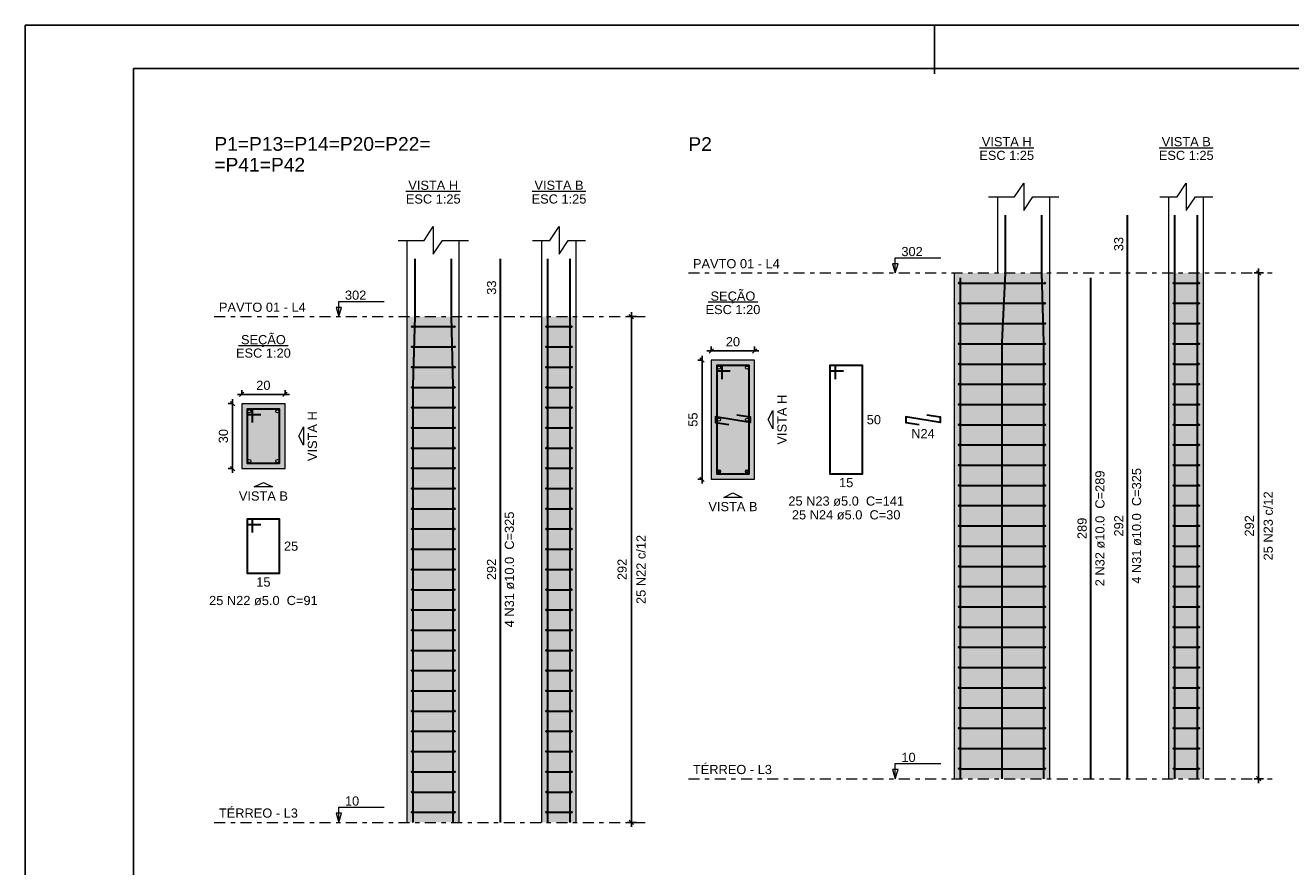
# Model space of a CAD drawing. Header units: millimetres. Extents: x 0 to 119, y 0 to 84.
# Tile 7 of 19: x 0 to 29, y 65 to 84. Entities that reach past the tile are written whole.
import ezdxf

# ---------------------------------------------------------------- set-up
doc = ezdxf.new("R2010")
doc.units = ezdxf.units.MM
doc.header["$MEASUREMENT"] = 0
doc.linetypes.add('DASHDOT', pattern=[2.54, 1.27, -0.635, 0, -0.635])
doc.linetypes.add('NULL', pattern=[0])
doc.layers.get('0').update_dxf_attribs({"lineweight": 18})
for name, color, linetype, lineweight in [('Descrição da armadura', 7, 'Continuous', 0), ('DT-Barras na forma', 2, 'Continuous', 30), ('DT-Barras no corte', 5, 'Continuous', 5), ('DT-Barras rebatidas', 2, 'Continuous', 30), ('DT-Cotas', 9, 'Continuous', 5), ('DT-Estribos na forma', 2, 'Continuous', 30), ('DT-Forma', 5, 'Continuous', 5), ('DT-Hachura seção pilares', 254, 'Continuous', 5), ('DT-Hachura vista pilares', 254, 'Continuous', 5), ('DT-Pontilhado', 9, 'DASHDOT', 5), ('DT-Textos', 7, 'Continuous', 5), ('DT-Título', 3, 'Continuous', 20), ('Textos armaduras', 7, 'Continuous', 0)]:
    doc.layers.add(name, color=color, linetype=linetype, lineweight=lineweight)
doc.layers.add('SEDUC_MARF', color=1, linetype='Continuous')
doc.layers.add('SEDUC_MARGG', color=7, linetype='Continuous')
doc.styles.add('Arial', font='txt')
doc.dimstyles.new('UM_20.000000', dxfattribs={"dimtxt": 0.18, "dimasz": 0.1, "dimexe": 0.1, "dimexo": 0.2, "dimgap": 0, "dimtad": 1, "dimtih": 1, "dimtoh": 1, "dimdec": 1, "dimlfac": 20, "dimzin": 0, "dimdsep": 46, "dimtxsty": 'Standard', "dimcen": 0.09, "dimdle": 0.1, "dimadec": 1, "dimazin": 2, "dimtfac": 1, "dimtdec": 4, "dimtofl": 0, "dimtmove": 0, "dimatfit": 3, "dimfxl": 1, "dimtolj": 1, "dimarcsym": 0})
doc.dimstyles.new('UM_25.000000', dxfattribs={"dimtxt": 0.18, "dimasz": 0.1, "dimexe": 0.1, "dimexo": 0.2, "dimgap": 0, "dimtad": 1, "dimtih": 1, "dimtoh": 1, "dimdec": 1, "dimlfac": 25, "dimzin": 0, "dimdsep": 46, "dimtxsty": 'Standard', "dimcen": 0.09, "dimdle": 0.1, "dimadec": 1, "dimazin": 2, "dimtfac": 1, "dimtdec": 4, "dimtofl": 0, "dimtmove": 0, "dimatfit": 3, "dimfxl": 1, "dimtolj": 1, "dimarcsym": 0})

# ---------------------------------------------------------------- blocks, each defined once
blk = doc.blocks.new('_Oblique')
at = {"color": 0, "linetype": 'ByBlock', "lineweight": -2}
blk.add_line((-0.5, -0.5), (0.5, 0.5), dxfattribs=at)
blk = doc.blocks.new('*D6')
at = {"layer": 'Defpoints', "color": 0}
for p in [(5, 75.364), (4.789, 73.864), (5, 73.864)]:
    blk.add_point(p, dxfattribs=at)
at = {"layer": 'DT-Cotas', "color": 0, "lineweight": -2}
for p, q in [((4.789, 75.464), (4.789, 73.764)), ((4.8, 75.364), (4.689, 75.364)), ((4.8, 73.864), (4.689, 73.864))]:
    blk.add_line(p, q, dxfattribs=at)
at = {"layer": 'DT-Cotas', "color": 0, "lineweight": -2, "xscale": 0.1, "yscale": 0.1, "zscale": 0.1}
for p, rotation in [((4.789, 75.364), 90), ((4.789, 73.864), 270)]:
    blk.add_blockref('_Oblique', p, dxfattribs=dict(at, rotation=rotation))
at = {"layer": 'DT-Cotas', "color": 7, "insert": (4.577, 74.614), "char_height": 0.2118, "attachment_point": 5, "rotation": 90, "style": 'Arial'}
blk.add_mtext('\\A1;30', dxfattribs=at)
blk = doc.blocks.new('*D7')
at = {"layer": 'Defpoints', "color": 0}
for p in [(6, 75.576), (5, 75.364), (6, 75.364)]:
    blk.add_point(p, dxfattribs=at)
at = {"layer": 'DT-Cotas', "color": 0, "lineweight": -2}
for p, q in [((4.9, 75.576), (6.1, 75.576)), ((5, 75.564), (5, 75.676)), ((6, 75.564), (6, 75.676))]:
    blk.add_line(p, q, dxfattribs=at)
at = {"layer": 'DT-Cotas', "color": 0, "lineweight": -2, "xscale": 0.1, "yscale": 0.1, "zscale": 0.1, "rotation": 180}
blk.add_blockref('_Oblique', (5, 75.576), dxfattribs=at)
at = {"layer": 'DT-Cotas', "color": 0, "lineweight": -2, "xscale": 0.1, "yscale": 0.1, "zscale": 0.1}
blk.add_blockref('_Oblique', (6, 75.576), dxfattribs=at)
at = {"layer": 'DT-Cotas', "color": 7, "insert": (5.5, 75.787), "char_height": 0.2118, "attachment_point": 5, "rotation": 0.0057, "style": 'Arial'}
blk.add_mtext('\\A1;20', dxfattribs=at)
blk = doc.blocks.new('*D8')
at = {"layer": 'Defpoints', "color": 0}
for p in [(14.001, 77.376), (14.319, 77.376), (14.319, 65.696)]:
    blk.add_point(p, dxfattribs=at)
at = {"layer": 'DT-Cotas', "color": 0, "lineweight": -2}
for p, q in [((14.001, 65.596), (14.001, 77.476)), ((14.119, 77.376), (13.901, 77.376)), ((14.119, 65.696), (13.901, 65.696))]:
    blk.add_line(p, q, dxfattribs=at)
at = {"layer": 'DT-Cotas', "color": 0, "lineweight": -2, "xscale": 0.1, "yscale": 0.1, "zscale": 0.1}
for p, rotation in [((14.001, 77.376), 90), ((14.001, 65.696), 270)]:
    blk.add_blockref('_Oblique', p, dxfattribs=dict(at, rotation=rotation))
at = {"layer": 'DT-Cotas', "color": 7, "insert": (13.789, 71.536), "char_height": 0.2118, "attachment_point": 5, "rotation": 90, "style": 'Arial'}
blk.add_mtext('\\A1;292', dxfattribs=at)
blk = doc.blocks.new('*D9')
at = {"layer": 'Defpoints', "color": 0}
for p in [(15.848, 76.37), (15.636, 73.62), (15.848, 73.62)]:
    blk.add_point(p, dxfattribs=at)
at = {"layer": 'DT-Cotas', "color": 0, "lineweight": -2}
for p, q in [((15.648, 76.37), (15.536, 76.37)), ((15.636, 76.47), (15.636, 73.52)), ((15.648, 73.62), (15.536, 73.62))]:
    blk.add_line(p, q, dxfattribs=at)
at = {"layer": 'DT-Cotas', "color": 0, "lineweight": -2, "xscale": 0.1, "yscale": 0.1, "zscale": 0.1}
for p, rotation in [((15.636, 76.37), 90), ((15.636, 73.62), 270)]:
    blk.add_blockref('_Oblique', p, dxfattribs=dict(at, rotation=rotation))
at = {"layer": 'DT-Cotas', "color": 7, "insert": (15.425, 74.995), "char_height": 0.2118, "attachment_point": 5, "rotation": 90, "style": 'Arial'}
blk.add_mtext('\\A1;55', dxfattribs=at)
blk = doc.blocks.new('*D10')
at = {"layer": 'Defpoints', "color": 0}
for p in [(15.848, 76.37), (16.848, 76.582), (16.848, 76.37)]:
    blk.add_point(p, dxfattribs=at)
at = {"layer": 'DT-Cotas', "color": 0, "lineweight": -2}
for p, q in [((15.848, 76.57), (15.848, 76.682)), ((16.848, 76.57), (16.848, 76.682)), ((15.748, 76.582), (16.948, 76.582))]:
    blk.add_line(p, q, dxfattribs=at)
at = {"layer": 'DT-Cotas', "color": 0, "lineweight": -2, "xscale": 0.1, "yscale": 0.1, "zscale": 0.1, "rotation": 180}
blk.add_blockref('_Oblique', (15.848, 76.582), dxfattribs=at)
at = {"layer": 'DT-Cotas', "color": 0, "lineweight": -2, "xscale": 0.1, "yscale": 0.1, "zscale": 0.1}
blk.add_blockref('_Oblique', (16.848, 76.582), dxfattribs=at)
at = {"layer": 'DT-Cotas', "color": 7, "insert": (16.348, 76.793), "char_height": 0.2118, "attachment_point": 5, "rotation": 0.0057, "style": 'Arial'}
blk.add_mtext('\\A1;20', dxfattribs=at)
blk = doc.blocks.new('*D11')
at = {"layer": 'Defpoints', "color": 0}
for p in [(28.491, 78.382), (28.809, 78.382), (28.809, 66.702)]:
    blk.add_point(p, dxfattribs=at)
at = {"layer": 'DT-Cotas', "color": 0, "lineweight": -2}
for p, q in [((28.609, 78.382), (28.391, 78.382)), ((28.491, 66.602), (28.491, 78.482)), ((28.609, 66.702), (28.391, 66.702))]:
    blk.add_line(p, q, dxfattribs=at)
at = {"layer": 'DT-Cotas', "color": 0, "lineweight": -2, "xscale": 0.1, "yscale": 0.1, "zscale": 0.1}
for p, rotation in [((28.491, 78.382), 90), ((28.491, 66.702), 270)]:
    blk.add_blockref('_Oblique', p, dxfattribs=dict(at, rotation=rotation))
at = {"layer": 'DT-Cotas', "color": 7, "insert": (28.28, 72.542), "char_height": 0.2118, "attachment_point": 5, "rotation": 90, "style": 'Arial'}
blk.add_mtext('\\A1;292', dxfattribs=at)
blk = doc.blocks.new('*D12')
at = {"layer": 'Defpoints', "color": 0}
for p in [(28.491, 78.382), (28.809, 78.382), (28.809, 66.702)]:
    blk.add_point(p, dxfattribs=at)
at = {"layer": 'DT-Cotas', "color": 0, "lineweight": -2}
for p, q in [((28.609, 78.382), (28.391, 78.382)), ((28.491, 66.602), (28.491, 78.482)), ((28.609, 66.702), (28.391, 66.702))]:
    blk.add_line(p, q, dxfattribs=at)
at = {"layer": 'DT-Cotas', "color": 0, "lineweight": -2, "xscale": 0.1, "yscale": 0.1, "zscale": 0.1}
for p, rotation in [((28.491, 78.382), 90), ((28.491, 66.702), 270)]:
    blk.add_blockref('_Oblique', p, dxfattribs=dict(at, rotation=rotation))

msp = doc.modelspace()

# ---------------------------------------------------------------- hatches: boundary and pattern name
at = {"layer": 'DT-Hachura seção pilares', "linetype": 'Continuous'}
for points in [[(15.8481, 73.6199), (15.8481, 73.6199), (16.8481, 73.6199), (16.8481, 76.3699), (15.8481, 76.3699), (15.8481, 73.6199)], [(5.0005, 73.8638), (5.0005, 73.8638), (6.0005, 73.8638), (6.0005, 75.3638), (5.0005, 75.3638), (5.0005, 73.8638)]]:
    msp.add_hatch(color=254, dxfattribs=at).paths.add_polyline_path(points)
at = {"layer": 'DT-Hachura vista pilares', "linetype": 'Continuous'}
for points in [[(21.4672, 66.702), (21.4672, 78.382), (23.6672, 78.382), (23.6672, 66.702), (21.4672, 66.702)], [(26.4206, 66.702), (26.4206, 78.382), (27.2206, 78.382), (27.2206, 66.702), (26.4206, 66.702)], [(8.8239, 65.6959), (8.8239, 77.3759), (10.0239, 77.3759), (10.0239, 65.6959), (8.8239, 65.6959)], [(11.9301, 65.6959), (11.9301, 77.3759), (12.7301, 77.3759), (12.7301, 65.6959), (11.9301, 65.6959)]]:
    msp.add_hatch(color=254, dxfattribs=at).paths.add_polyline_path(points)

# ---------------------------------------------------------------- linework, layer by layer
at = {"layer": 'DT-Barras na forma'}
for points in [[(22.5672, 66.702), (22.5672, 76.782), (22.6472, 78.382), (22.6472, 79.7163)], [(23.5272, 66.702), (23.5272, 76.782), (23.4872, 78.382), (23.4872, 79.7163)], [(26.5606, 66.702), (26.5606, 76.782), (26.5606, 78.382), (26.5606, 79.7163)], [(27.0806, 66.702), (27.0806, 76.782), (27.0806, 78.382), (27.0806, 79.7163)], [(8.9639, 65.6959), (8.9639, 75.7759), (9.0039, 77.3759), (9.0039, 78.7102)], [(9.8839, 65.6959), (9.8839, 75.7759), (9.8439, 77.3759), (9.8439, 78.7102)], [(12.0701, 65.6959), (12.0701, 75.7759), (12.0701, 77.3759), (12.0701, 78.7102)], [(12.5901, 65.6959), (12.5901, 75.7759), (12.5901, 77.3759), (12.5901, 78.7102)], [(21.6072, 66.702), (21.6072, 78.266)], [(26.5606, 66.702), (26.5606, 78.266)], [(27.0806, 66.702), (27.0806, 78.266)], [(16.0981, 75.9324), (16.0981, 76.2449), (15.9731, 76.2449), (15.9731, 73.7449), (16.7231, 73.7449), (16.7231, 76.2449), (15.9731, 76.2449), (15.9731, 76.1199), (16.2856, 76.1199)], [(5.2505, 74.9263), (5.2505, 75.2388), (5.1255, 75.2388), (5.1255, 73.9888), (5.8755, 73.9888), (5.8755, 75.2388), (5.1255, 75.2388), (5.1255, 75.1138), (5.438, 75.1138)], [(16.4394, 75.1056), (16.7481, 75.0574), (16.7481, 74.9324), (15.9481, 75.0574), (15.9481, 74.9324), (16.2569, 74.8841)]]:
    msp.add_lwpolyline(points, dxfattribs=at)
at = {"layer": 'DT-Barras no corte'}
for p, q in [((15.9856, 73.7574), (16.0606, 73.8324)), ((15.9856, 73.8324), (16.0606, 73.7574)), ((16.6356, 73.7574), (16.7106, 73.8324)), ((16.6356, 73.8324), (16.7106, 73.7574))]:
    msp.add_line(p, q, dxfattribs=at)
for centre in [(16.0231, 76.1949), (16.6731, 76.1949), (5.1755, 75.1888), (5.8255, 75.1888), (16.0231, 74.9949), (16.6731, 74.9949), (5.1755, 74.0388), (5.8255, 74.0388), (16.0231, 73.7949), (16.6731, 73.7949)]:
    msp.add_circle(centre, 0.0375, dxfattribs=at)
at = {"layer": 'DT-Barras rebatidas'}
for points in [[(25.4675, 66.702), (25.4675, 78.382), (25.4675, 79.7163)], [(10.977, 65.6959), (10.977, 77.3759), (10.977, 78.7102)], [(24.6203, 66.702), (24.6203, 78.266)], [(18.7145, 75.9324), (18.7145, 76.2449), (18.5895, 76.2449), (18.5895, 73.7449), (19.3395, 73.7449), (19.3395, 76.2449), (18.5895, 76.2449), (18.5895, 76.1199), (18.902, 76.1199)], [(20.8307, 75.1056), (21.1395, 75.0574), (21.1395, 74.9324), (20.3395, 75.0574), (20.3395, 74.9324), (20.6482, 74.8841)], [(5.2505, 72.3864), (5.2505, 72.6989), (5.1255, 72.6989), (5.1255, 71.4489), (5.8755, 71.4489), (5.8755, 72.6989), (5.1255, 72.6989), (5.1255, 72.5739), (5.438, 72.5739)]]:
    msp.add_lwpolyline(points, dxfattribs=at)
at = {"layer": 'DT-Estribos na forma'}
for p, q in [((21.5772, 78.1484), (23.5572, 78.1484)), ((26.5306, 78.1484), (27.1106, 78.1484)), ((21.5772, 77.6812), (23.5572, 77.6812)), ((26.5306, 77.6812), (27.1106, 77.6812)), ((21.5772, 77.214), (23.5572, 77.214)), ((26.5306, 77.214), (27.1106, 77.214)), ((8.9339, 77.1423), (9.9139, 77.1423)), ((12.0401, 77.1423), (12.6201, 77.1423)), ((8.9339, 76.6751), (9.9139, 76.6751)), ((12.0401, 76.6751), (12.6201, 76.6751)), ((21.5772, 76.7468), (23.5572, 76.7468)), ((26.5306, 76.7468), (27.1106, 76.7468)), ((8.9339, 76.2079), (9.9139, 76.2079)), ((12.0401, 76.2079), (12.6201, 76.2079)), ((21.5772, 76.2796), (23.5572, 76.2796)), ((26.5306, 76.2796), (27.1106, 76.2796)), ((8.9339, 75.7407), (9.9139, 75.7407)), ((12.0401, 75.7407), (12.6201, 75.7407)), ((21.5772, 75.8124), (23.5572, 75.8124)), ((26.5306, 75.8124), (27.1106, 75.8124)), ((8.9339, 75.2735), (9.9139, 75.2735)), ((12.0401, 75.2735), (12.6201, 75.2735)), ((21.5772, 75.3452), (23.5572, 75.3452)), ((26.5306, 75.3452), (27.1106, 75.3452)), ((21.5772, 74.878), (23.5572, 74.878)), ((26.5306, 74.878), (27.1106, 74.878)), ((8.9339, 74.8063), (9.9139, 74.8063)), ((12.0401, 74.8063), (12.6201, 74.8063)), ((8.9339, 74.3391), (9.9139, 74.3391)), ((12.0401, 74.3391), (12.6201, 74.3391)), ((21.5772, 74.4108), (23.5572, 74.4108)), ((26.5306, 74.4108), (27.1106, 74.4108)), ((8.9339, 73.8719), (9.9139, 73.8719)), ((12.0401, 73.8719), (12.6201, 73.8719)), ((21.5772, 73.9436), (23.5572, 73.9436)), ((26.5306, 73.9436), (27.1106, 73.9436)), ((8.9339, 73.4047), (9.9139, 73.4047)), ((12.0401, 73.4047), (12.6201, 73.4047)), ((21.5772, 73.4764), (23.5572, 73.4764)), ((26.5306, 73.4764), (27.1106, 73.4764)), ((8.9339, 72.9375), (9.9139, 72.9375)), ((12.0401, 72.9375), (12.6201, 72.9375)), ((21.5772, 73.0092), (23.5572, 73.0092)), ((26.5306, 73.0092), (27.1106, 73.0092)), ((21.5772, 72.542), (23.5572, 72.542)), ((26.5306, 72.542), (27.1106, 72.542)), ((8.9339, 72.4703), (9.9139, 72.4703)), ((12.0401, 72.4703), (12.6201, 72.4703)), ((8.9339, 72.0031), (9.9139, 72.0031)), ((12.0401, 72.0031), (12.6201, 72.0031)), ((21.5772, 72.0748), (23.5572, 72.0748)), ((26.5306, 72.0748), (27.1106, 72.0748)), ((8.9339, 71.5359), (9.9139, 71.5359)), ((12.0401, 71.5359), (12.6201, 71.5359)), ((21.5772, 71.6076), (23.5572, 71.6076)), ((26.5306, 71.6076), (27.1106, 71.6076)), ((8.9339, 71.0687), (9.9139, 71.0687)), ((12.0401, 71.0687), (12.6201, 71.0687)), ((21.5772, 71.1404), (23.5572, 71.1404)), ((26.5306, 71.1404), (27.1106, 71.1404)), ((8.9339, 70.6015), (9.9139, 70.6015)), ((12.0401, 70.6015), (12.6201, 70.6015)), ((21.5772, 70.6732), (23.5572, 70.6732)), ((26.5306, 70.6732), (27.1106, 70.6732)), ((21.5772, 70.206), (23.5572, 70.206)), ((26.5306, 70.206), (27.1106, 70.206)), ((8.9339, 70.1343), (9.9139, 70.1343)), ((12.0401, 70.1343), (12.6201, 70.1343)), ((8.9339, 69.6671), (9.9139, 69.6671)), ((12.0401, 69.6671), (12.6201, 69.6671)), ((21.5772, 69.7388), (23.5572, 69.7388)), ((26.5306, 69.7388), (27.1106, 69.7388)), ((8.9339, 69.1999), (9.9139, 69.1999)), ((12.0401, 69.1999), (12.6201, 69.1999)), ((21.5772, 69.2716), (23.5572, 69.2716)), ((26.5306, 69.2716), (27.1106, 69.2716)), ((8.9339, 68.7327), (9.9139, 68.7327)), ((12.0401, 68.7327), (12.6201, 68.7327)), ((21.5772, 68.8044), (23.5572, 68.8044)), ((26.5306, 68.8044), (27.1106, 68.8044)), ((8.9339, 68.2655), (9.9139, 68.2655)), ((12.0401, 68.2655), (12.6201, 68.2655)), ((21.5772, 68.3372), (23.5572, 68.3372)), ((26.5306, 68.3372), (27.1106, 68.3372)), ((21.5772, 67.87), (23.5572, 67.87)), ((26.5306, 67.87), (27.1106, 67.87)), ((8.9339, 67.7983), (9.9139, 67.7983)), ((12.0401, 67.7983), (12.6201, 67.7983)), ((8.9339, 67.3311), (9.9139, 67.3311)), ((12.0401, 67.3311), (12.6201, 67.3311)), ((21.5772, 67.4028), (23.5572, 67.4028)), ((26.5306, 67.4028), (27.1106, 67.4028)), ((8.9339, 66.8639), (9.9139, 66.8639)), ((12.0401, 66.8639), (12.6201, 66.8639)), ((21.5772, 66.9356), (23.5572, 66.9356)), ((26.5306, 66.9356), (27.1106, 66.9356)), ((8.9339, 66.3967), (9.9139, 66.3967)), ((12.0401, 66.3967), (12.6201, 66.3967)), ((8.9339, 65.9295), (9.9139, 65.9295)), ((12.0401, 65.9295), (12.6201, 65.9295))]:
    msp.add_line(p, q, dxfattribs=at)
for centre in [(21.5772, 78.1484), (23.5572, 78.1484), (26.5306, 78.1484), (27.1106, 78.1484), (21.5772, 77.6812), (23.5572, 77.6812), (26.5306, 77.6812), (27.1106, 77.6812), (21.5772, 77.214), (23.5572, 77.214), (26.5306, 77.214), (27.1106, 77.214), (8.9339, 77.1423), (9.9139, 77.1423), (12.0401, 77.1423), (12.6201, 77.1423), (8.9339, 76.6751), (9.9139, 76.6751), (12.0401, 76.6751), (12.6201, 76.6751), (21.5772, 76.7468), (23.5572, 76.7468), (26.5306, 76.7468), (27.1106, 76.7468), (8.9339, 76.2079), (9.9139, 76.2079), (12.0401, 76.2079), (12.6201, 76.2079), (21.5772, 76.2796), (23.5572, 76.2796), (26.5306, 76.2796), (27.1106, 76.2796), (8.9339, 75.7407), (9.9139, 75.7407), (12.0401, 75.7407), (12.6201, 75.7407), (21.5772, 75.8124), (23.5572, 75.8124), (26.5306, 75.8124), (27.1106, 75.8124), (8.9339, 75.2735), (9.9139, 75.2735), (12.0401, 75.2735), (12.6201, 75.2735), (21.5772, 75.3452), (23.5572, 75.3452), (26.5306, 75.3452), (27.1106, 75.3452), (21.5772, 74.878), (23.5572, 74.878), (26.5306, 74.878), (27.1106, 74.878), (8.9339, 74.8063), (9.9139, 74.8063), (12.0401, 74.8063), (12.6201, 74.8063), (8.9339, 74.3391), (9.9139, 74.3391), (12.0401, 74.3391), (12.6201, 74.3391), (21.5772, 74.4108), (23.5572, 74.4108), (26.5306, 74.4108), (27.1106, 74.4108), (8.9339, 73.8719), (9.9139, 73.8719), (12.0401, 73.8719), (12.6201, 73.8719), (21.5772, 73.9436), (23.5572, 73.9436), (26.5306, 73.9436), (27.1106, 73.9436), (8.9339, 73.4047), (9.9139, 73.4047), (12.0401, 73.4047), (12.6201, 73.4047), (21.5772, 73.4764), (23.5572, 73.4764), (26.5306, 73.4764), (27.1106, 73.4764), (8.9339, 72.9375), (9.9139, 72.9375), (12.0401, 72.9375), (12.6201, 72.9375), (21.5772, 73.0092), (23.5572, 73.0092), (26.5306, 73.0092), (27.1106, 73.0092), (21.5772, 72.542), (23.5572, 72.542), (26.5306, 72.542), (27.1106, 72.542), (8.9339, 72.4703), (9.9139, 72.4703), (12.0401, 72.4703), (12.6201, 72.4703), (8.9339, 72.0031), (9.9139, 72.0031), (12.0401, 72.0031), (12.6201, 72.0031), (21.5772, 72.0748), (23.5572, 72.0748), (26.5306, 72.0748), (27.1106, 72.0748), (8.9339, 71.5359), (9.9139, 71.5359), (12.0401, 71.5359), (12.6201, 71.5359), (21.5772, 71.6076), (23.5572, 71.6076), (26.5306, 71.6076), (27.1106, 71.6076), (8.9339, 71.0687), (9.9139, 71.0687), (12.0401, 71.0687), (12.6201, 71.0687), (21.5772, 71.1404), (23.5572, 71.1404), (26.5306, 71.1404), (27.1106, 71.1404), (8.9339, 70.6015), (9.9139, 70.6015), (12.0401, 70.6015), (12.6201, 70.6015), (21.5772, 70.6732), (23.5572, 70.6732), (26.5306, 70.6732), (27.1106, 70.6732), (21.5772, 70.206), (23.5572, 70.206), (26.5306, 70.206), (27.1106, 70.206), (8.9339, 70.1343), (9.9139, 70.1343), (12.0401, 70.1343), (12.6201, 70.1343), (8.9339, 69.6671), (9.9139, 69.6671), (12.0401, 69.6671), (12.6201, 69.6671), (21.5772, 69.7388), (23.5572, 69.7388), (26.5306, 69.7388), (27.1106, 69.7388), (8.9339, 69.1999), (9.9139, 69.1999), (12.0401, 69.1999), (12.6201, 69.1999), (21.5772, 69.2716), (23.5572, 69.2716), (26.5306, 69.2716), (27.1106, 69.2716), (8.9339, 68.7327), (9.9139, 68.7327), (12.0401, 68.7327), (12.6201, 68.7327), (21.5772, 68.8044), (23.5572, 68.8044), (26.5306, 68.8044), (27.1106, 68.8044), (8.9339, 68.2655), (9.9139, 68.2655), (12.0401, 68.2655), (12.6201, 68.2655), (21.5772, 68.3372), (23.5572, 68.3372), (26.5306, 68.3372), (27.1106, 68.3372), (21.5772, 67.87), (23.5572, 67.87), (26.5306, 67.87), (27.1106, 67.87), (8.9339, 67.7983), (9.9139, 67.7983), (12.0401, 67.7983), (12.6201, 67.7983), (8.9339, 67.3311), (9.9139, 67.3311), (12.0401, 67.3311), (12.6201, 67.3311), (21.5772, 67.4028), (23.5572, 67.4028), (26.5306, 67.4028), (27.1106, 67.4028), (21.5772, 66.9356), (23.5572, 66.9356), (26.5306, 66.9356), (27.1106, 66.9356), (8.9339, 66.8639), (9.9139, 66.8639), (12.0401, 66.8639), (12.6201, 66.8639), (8.9339, 66.3967), (9.9139, 66.3967), (12.0401, 66.3967), (12.6201, 66.3967), (8.9339, 65.9295), (9.9139, 65.9295), (12.0401, 65.9295), (12.6201, 65.9295)]:
    msp.add_circle(centre, 0.01, dxfattribs=at)
at = {"layer": 'DT-Forma'}
for p, q in [((22.4672, 78.382), (22.4672, 80.1399)), ((23.6672, 78.382), (23.6672, 80.1399)), ((26.4206, 78.382), (26.4206, 80.1399)), ((27.2206, 78.382), (27.2206, 80.1399)), ((8.8239, 77.3759), (8.8239, 79.1338)), ((10.0239, 77.3759), (10.0239, 79.1338)), ((11.9301, 77.3759), (11.9301, 79.1338)), ((12.7301, 77.3759), (12.7301, 79.1338)), ((21.4672, 66.702), (21.4672, 78.382)), ((23.6672, 66.702), (23.6672, 78.382)), ((26.4206, 66.702), (26.4206, 78.382)), ((27.2206, 66.702), (27.2206, 78.382)), ((8.8239, 65.6959), (8.8239, 77.3759)), ((10.0239, 65.6959), (10.0239, 77.3759)), ((11.9301, 65.6959), (11.9301, 77.3759)), ((12.7301, 65.6959), (12.7301, 77.3759))]:
    msp.add_line(p, q, dxfattribs=at)
for points in [[(22.2554, 80.1399), (22.8554, 80.1399), (23.0672, 80.4576), (23.0672, 79.8222), (23.279, 80.1399), (23.879, 80.1399)], [(26.2088, 80.1399), (26.6088, 80.1399), (26.8206, 80.4576), (26.8206, 79.8222), (27.0324, 80.1399), (27.4324, 80.1399)], [(8.6121, 79.1338), (9.2121, 79.1338), (9.4239, 79.4515), (9.4239, 78.8161), (9.6357, 79.1338), (10.2357, 79.1338)], [(11.7183, 79.1338), (12.1183, 79.1338), (12.3301, 79.4515), (12.3301, 78.8161), (12.5419, 79.1338), (12.9419, 79.1338)]]:
    msp.add_lwpolyline(points, dxfattribs=at)
for points in [[(15.8481, 73.6199), (16.8481, 73.6199), (16.8481, 76.3699), (15.8481, 76.3699), (15.8481, 73.6199)], [(5.0005, 73.8638), (6.0005, 73.8638), (6.0005, 75.3638), (5.0005, 75.3638), (5.0005, 73.8638)]]:
    msp.add_lwpolyline(points, close=True, dxfattribs=at)
at = {"layer": 'DT-Pontilhado', "ltscale": 0.2}
for p, q in [((15.3186, 78.382), (28.8091, 78.382)), ((4.3668, 77.3759), (14.3186, 77.3759)), ((15.3186, 66.702), (28.8091, 66.702)), ((4.3668, 65.6959), (14.3186, 65.6959))]:
    msp.add_line(p, q, dxfattribs=at)
at = {"layer": 'DT-Textos'}
for p, q in [((22.0432, 81.273), (23.3029, 81.273)), ((26.1989, 81.273), (27.4423, 81.273)), ((8.7941, 80.267), (10.0538, 80.267)), ((11.7085, 80.267), (12.9518, 80.267)), ((15.7759, 77.7148), (16.9203, 77.7148)), ((4.9283, 76.7088), (6.0727, 76.7088))]:
    msp.add_line(p, q, dxfattribs=at)
for points in [[(20.0995, 78.382), (20.163, 78.5938), (20.0359, 78.5938), (20.0995, 78.382), (20.0995, 78.732), (21.1495, 78.732)], [(7.2444, 77.3759), (7.308, 77.5877), (7.1809, 77.5877), (7.2444, 77.3759), (7.2444, 77.7259), (8.2944, 77.7259)], [(20.0995, 66.702), (20.163, 66.9138), (20.0359, 66.9138), (20.0995, 66.702), (20.0995, 67.052), (21.1495, 67.052)], [(7.2444, 65.6959), (7.308, 65.9077), (7.1809, 65.9077), (7.2444, 65.6959), (7.2444, 66.0459), (8.2944, 66.0459)]]:
    msp.add_lwpolyline(points, dxfattribs=at)
for points in [[(17.2717, 74.9949), (17.2717, 74.7831), (17.1658, 74.9949), (17.2717, 75.2067), (17.2717, 74.9949)], [(6.4241, 74.6138), (6.4241, 74.402), (6.3182, 74.6138), (6.4241, 74.8256), (6.4241, 74.6138)], [(5.5005, 73.4402), (5.2887, 73.4402), (5.5005, 73.5461), (5.7123, 73.4402), (5.5005, 73.4402)], [(16.3481, 73.1963), (16.1363, 73.1963), (16.3481, 73.3022), (16.5599, 73.1963), (16.3481, 73.1963)]]:
    msp.add_lwpolyline(points, close=True, dxfattribs=at)
at = {"layer": 'SEDUC_MARF'}
msp.add_line((21.0015, 84.1), (21.0015, 82.9804), dxfattribs=at)
msp.add_lwpolyline([(118.9, 84.1), (0, 84.1), (0, 0), (118.9, 0)], close=True, dxfattribs=at)
at = {"layer": 'SEDUC_MARGG'}
msp.add_lwpolyline([(2.5, 1), (117.9, 1), (117.9, 83.1), (2.5, 83.1), (2.5, 1)], dxfattribs=at)

# ---------------------------------------------------------------- texts
at = {"layer": 'Descrição da armadura', "linetype": 'NULL', "char_height": 0.2118, "attachment_point": 8, "line_spacing_factor": 0.9, "style": 'Arial'}
for s, insert, width in [('N24', (20.7396, 74.5665), 1.063994), ('25 N23 ø5.0  C=141', (18.9646, 73.0035), 5.239541), ('25 N24 ø5.0  C=30', (18.9646, 72.6855), 4.956973), ('25 N22 ø5.0  C=91', (5.5008, 70.7075), 4.916973)]:
    msp.add_mtext(s, dxfattribs=dict(at, insert=insert, width=width))
at = {"layer": 'Descrição da armadura', "linetype": 'NULL', "char_height": 0.2118, "attachment_point": 8, "rotation": 90.00021, "line_spacing_factor": 0.9, "style": 'Arial'}
for s, insert, width in [('2 N32 ø10.0  C=289', (24.9377, 72.4836), 5.239541), ('4 N31 ø10.0  C=325', (25.7847, 72.5416), 5.239541), ('25 N23 c/12', (28.8231, 72.542), 3.167695), ('4 N31 ø10.0  C=325', (11.2949, 71.5356), 5.239541), ('25 N22 c/12', (14.3326, 71.5359), 3.167695)]:
    msp.add_mtext(s, dxfattribs=dict(at, insert=insert, width=width))
at = {"layer": 'DT-Textos', "linetype": 'NULL', "char_height": 0.2118, "line_spacing_factor": 0.798, "style": 'Arial'}
for s, insert, width, attachment_point in [('VISTA H', (22.6726, 81.3045), 2.255996, 8), ('VISTA B', (26.8206, 81.3045), 2.223994, 8), ('ESC 1:25', (22.6726, 80.9875), 2.482559, 8), ('ESC 1:25', (26.8206, 80.9875), 2.482559, 8), ('VISTA H', (9.4238, 80.2985), 2.255996, 8), ('VISTA B', (12.3298, 80.2985), 2.223994, 8), ('ESC 1:25', (9.4238, 79.9815), 2.482559, 8), ('ESC 1:25', (12.3298, 79.9815), 2.482559, 8), ('302', (20.2396, 78.7675), 0.967705, 7), ('PAVTO 01 - L4', (15.4246, 78.4875), 3.932842, 7), ('PAVTO 01 - L4', (4.4728, 77.4815), 3.932842, 7), ('302', (7.3848, 77.7605), 0.967705, 7), ('SEÇÃO', (16.3486, 77.6766), 2.030566, 8), ('ESC 1:20', (16.3486, 77.4285), 2.482559, 8), ('SEÇÃO', (5.5008, 76.6706), 2.030566, 8), ('ESC 1:20', (5.5008, 76.4225), 2.482559, 8), ('VISTA B', (5.5008, 73.1225), 2.223994, 8), ('VISTA B', (16.3486, 72.8785), 2.223994, 8), ('10', (20.2396, 67.0875), 0.645137, 7), ('TÉRREO - L3', (15.4246, 66.8075), 3.577422, 7), ('10', (7.3848, 66.0805), 0.645137, 7), ('TÉRREO - L3', (4.4728, 65.8015), 3.577422, 7)]:
    msp.add_mtext(s, dxfattribs=dict(at, insert=insert, width=width, attachment_point=attachment_point))
at = {"layer": 'DT-Textos', "linetype": 'NULL', "char_height": 0.2118, "width": 2.255996, "attachment_point": 8, "rotation": 90.00021, "line_spacing_factor": 0.798, "style": 'Arial'}
for insert in [(17.5897, 74.9946), (6.7419, 74.6136)]:
    msp.add_mtext('VISTA H', dxfattribs=dict(at, insert=insert))
at = {"layer": 'DT-Título', "linetype": 'NULL', "char_height": 0.3177, "attachment_point": 7, "line_spacing_factor": 0.798, "style": 'Arial'}
for s, insert, width in [('P1=P13=P14=P20=P22=', (4.3668, 81.1984), 9.909023), ('P2', (15.3186, 81.1984), 1.076367), ('=P41=P42', (4.3668, 80.7224), 4.159375)]:
    msp.add_mtext(s, dxfattribs=dict(at, insert=insert, width=width))
at = {"layer": 'Textos armaduras', "linetype": 'NULL', "char_height": 0.2118, "attachment_point": 8, "rotation": 90.00021, "line_spacing_factor": 0.9, "style": 'Arial'}
for s, insert, width in [('33', (25.3702, 79.0491), 1.045137), ('33', (10.8797, 78.0431), 1.045137), ('289', (24.523, 72.484), 1.367705), ('292', (25.3702, 72.542), 1.367705), ('292', (10.8797, 71.5359), 1.367705)]:
    msp.add_mtext(s, dxfattribs=dict(at, insert=insert, width=width))
at = {"layer": 'Textos armaduras', "linetype": 'NULL', "char_height": 0.2118, "width": 1.045137, "line_spacing_factor": 0.9, "style": 'Arial'}
for s, insert, attachment_point in [('50', (19.4395, 75.1008), 1), ('15', (18.9645, 73.6476), 2), ('25', (5.9755, 72.1798), 1), ('15', (5.5005, 71.3516), 2)]:
    msp.add_mtext(s, dxfattribs=dict(at, insert=insert, attachment_point=attachment_point))

# ---------------------------------------------------------------- dimensions: what is measured, and where the dimension line sits
at = {"layer": 'DT-Cotas'}
for base, p1, p2, dimstyle, override, picture, middle in [((28.4914, 78.382), (28.8091, 66.702), (28.8091, 78.382), 'UM_25.000000', {"dimtxt": 0.2118, "dimasz": 0.1, "dimexe": 0.1, "dimexo": 0.2, "dimtad": 1, "dimtih": 0, "dimtoh": 0, "dimdec": 1, "dimlfac": 25, "dimzin": 8, "dimtxsty": 'Arial', "dimblk": 'Oblique', "dimblk1": 'Oblique', "dimblk2": 'Oblique', "dimsah": 1, "dimdle": 0.1, "dimse1": 0, "dimse2": 0, "dimclrt": 7, "dimadec": 1, "dimazin": 3, "dimtmove": 2, "dimldrblk": 'Oblique'}, '*D11', (28.2796, 72.542)), ((14.0009, 77.3759), (14.3186, 65.6959), (14.3186, 77.3759), 'UM_25.000000', {"dimtxt": 0.2118, "dimasz": 0.1, "dimexe": 0.1, "dimexo": 0.2, "dimtad": 1, "dimtih": 0, "dimtoh": 0, "dimdec": 1, "dimlfac": 25, "dimzin": 8, "dimtxsty": 'Arial', "dimblk": 'Oblique', "dimblk1": 'Oblique', "dimblk2": 'Oblique', "dimsah": 1, "dimdle": 0.1, "dimse1": 0, "dimse2": 0, "dimclrt": 7, "dimadec": 1, "dimazin": 3, "dimtmove": 2, "dimldrblk": 'Oblique'}, '*D8', (13.7891, 71.5359)), ((15.6363, 73.6199), (15.8481, 76.3699), (15.8481, 73.6199), 'UM_20.000000', {"dimtxt": 0.2118, "dimasz": 0.1, "dimexe": 0.1, "dimexo": 0.2, "dimtad": 1, "dimtih": 0, "dimtoh": 0, "dimdec": 1, "dimlfac": 20, "dimzin": 8, "dimtxsty": 'Arial', "dimblk": 'Oblique', "dimblk1": 'Oblique', "dimblk2": 'Oblique', "dimsah": 1, "dimdle": 0.1, "dimse1": 0, "dimse2": 0, "dimclrt": 7, "dimadec": 1, "dimazin": 3, "dimtmove": 2, "dimldrblk": 'Oblique'}, '*D9', (15.4245, 74.9949)), ((4.7887, 73.8638), (5.0005, 75.3638), (5.0005, 73.8638), 'UM_20.000000', {"dimtxt": 0.2118, "dimasz": 0.1, "dimexe": 0.1, "dimexo": 0.2, "dimtad": 1, "dimtih": 0, "dimtoh": 0, "dimdec": 1, "dimlfac": 20, "dimzin": 8, "dimtxsty": 'Arial', "dimblk": 'Oblique', "dimblk1": 'Oblique', "dimblk2": 'Oblique', "dimsah": 1, "dimdle": 0.1, "dimse1": 0, "dimse2": 0, "dimclrt": 7, "dimadec": 1, "dimazin": 3, "dimtmove": 2, "dimldrblk": 'Oblique'}, '*D6', (4.5769, 74.6138))]:
    dim = msp.add_linear_dim(base=base, p1=p1, p2=p2, angle=90, dimstyle=dimstyle, override=override, dxfattribs=at)
    dim.commit()
    dim.dimension.update_dxf_attribs({"geometry": picture, "text_midpoint": middle, "dimtype": 160, "text_rotation": 90})
dim = msp.add_linear_dim(base=(28.4914, 78.382), p1=(28.8091, 66.702), p2=(28.8091, 78.382), angle=90, text=' ', dimstyle='UM_25.000000', override={"dimtxt": 0.2118, "dimasz": 0.1, "dimexe": 0.1, "dimexo": 0.2, "dimtad": 1, "dimtih": 0, "dimtoh": 0, "dimdec": 1, "dimlfac": 25, "dimzin": 8, "dimtxsty": 'Arial', "dimblk": 'Oblique', "dimblk1": 'Oblique', "dimblk2": 'Oblique', "dimsah": 1, "dimdle": 0.1, "dimse1": 0, "dimse2": 0, "dimclrt": 256, "dimadec": 1, "dimazin": 3, "dimtmove": 2, "dimldrblk": 'Oblique'}, dxfattribs=at)
dim.commit()
dim.dimension.update_dxf_attribs({"geometry": '*D12', "text_midpoint": (28.3855, 72.542), "dimtype": 160, "text_rotation": 90})
for base, p1, p2, picture, middle in [((16.8481, 76.5817), (15.8481, 76.3699), (16.8481, 76.3699), '*D10', (16.3481, 76.7935)), ((6.0005, 75.5756), (5.0005, 75.3638), (6.0005, 75.3638), '*D7', (5.5005, 75.7874))]:
    dim = msp.add_linear_dim(base=base, p1=p1, p2=p2, dimstyle='UM_20.000000', override={"dimtxt": 0.2118, "dimasz": 0.1, "dimexe": 0.1, "dimexo": 0.2, "dimtad": 1, "dimtih": 0, "dimtoh": 0, "dimdec": 1, "dimlfac": 20, "dimzin": 8, "dimtxsty": 'Arial', "dimblk": 'Oblique', "dimblk1": 'Oblique', "dimblk2": 'Oblique', "dimsah": 1, "dimdle": 0.1, "dimse1": 0, "dimse2": 0, "dimclrt": 7, "dimadec": 1, "dimazin": 3, "dimtmove": 2, "dimldrblk": 'Oblique'}, dxfattribs=at)
    dim.commit()
    dim.dimension.update_dxf_attribs({"geometry": picture, "text_midpoint": middle, "dimtype": 160, "text_rotation": 0.00573})

doc.saveas('drawing.dxf')
